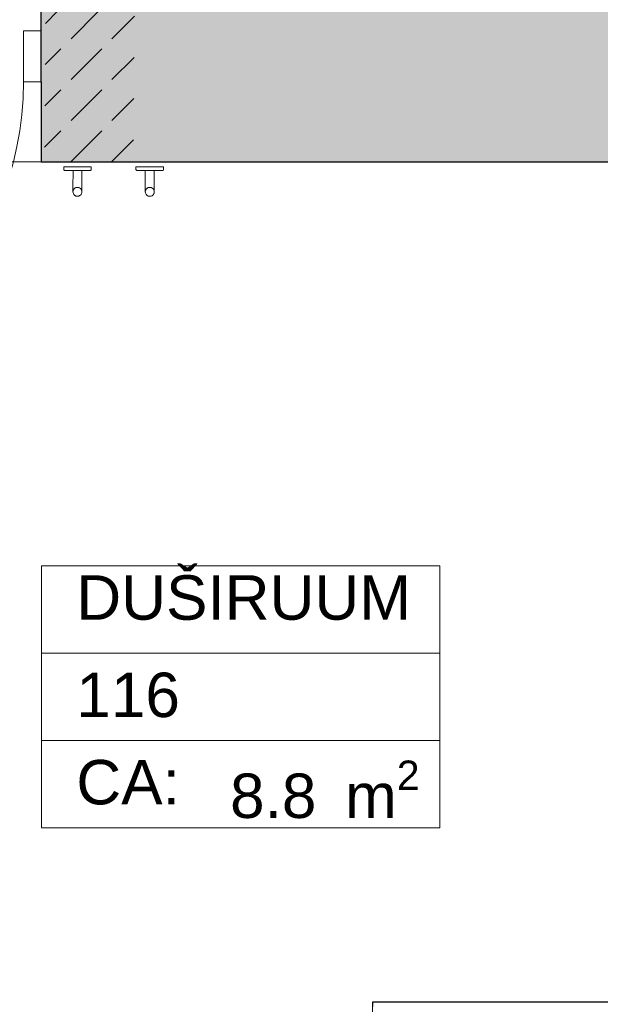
# Model space of a CAD drawing. Header units: millimetres. Extents: x -63554 to 200, y -19084 to 40052.
# Tile 73 of 120: x -47088 to -45783, y 1505 to 3720. Entities that reach past the tile are written whole.
import ezdxf
from ezdxf.enums import TextEntityAlignment as Align

# ---------------------------------------------------------------- set-up
doc = ezdxf.new("R2010")
doc.units = ezdxf.units.MM
doc.header["$MEASUREMENT"] = 0
for name, color, linetype in [('1311_Vaheseinad', 7, 'Continuous'), ('Archicad Doors', 7, 'Continuous'), ('New_014_Ruumi netopind', 7, 'Continuous'), ('New_1311_Vaheseinad', 7, 'Continuous'), ('New_Archicad Door Markers', 7, 'Continuous'), ('New_Archicad Doors', 7, 'Continuous'), ('New_SA- santehnika', 7, 'Continuous')]:
    doc.layers.add(name, color=color, linetype=linetype)
for name, color, linetype, lineweight in [('1311_Vaheseinad_Pen_No__101', 252, 'Continuous', 13), ('1311_Vaheseinad_Pen_No__41', 7, 'Continuous', 25), ('2D Drafting - General.AR_Pen_No__20', 1, 'Continuous', 0), ('Archicad Doors_Pen_No__101', 252, 'Continuous', 13), ('New_1311_Vaheseinad_Pen_No__101', 252, 'Continuous', 13), ('New_1311_Vaheseinad_Pen_No__41', 7, 'Continuous', 25), ('New_Archicad Door Markers_Pen_No__7', 7, 'Continuous', 35), ('New_Archicad Doors_Pen_No__101', 252, 'Continuous', 13), ('New_Archicad Zone Stamps_Pen_No__1', 7, 'Continuous', 13), ('New_Archicad Zone Stamps_Pen_No__7', 7, 'Continuous', 35), ('New_SA- santehnika_Pen_No__101', 252, 'Continuous', 13)]:
    doc.layers.add(name, color=color, linetype=linetype, lineweight=lineweight)
doc.layers.add('New_Archicad Door Markers_Pen_No__5', color=7, linetype='Continuous', lineweight=25, true_color=0x40a5ff)
doc.styles.add('GENERATED_STYLE_1', font='arial.ttf')
doc.styles.add('GENERATED_STYLE_2', font='arial.ttf')
pattern_1 = [(0, (0, 0), (0, 86.60254), [0, -50]), (0, (25, 43.3), (0, 86.60254), [0, -50])]

# ---------------------------------------------------------------- blocks, each defined once
blk = doc.blocks.new('LEILIRUUM_117_15_1', base_point=(-47351.5, 3992.3))
at = {"layer": 'New_Archicad Zone Stamps_Pen_No__1', "color": 7, "linetype": 'Continuous', "lineweight": 13}
for p, q in [((-45997.7, 4571), (-46886.4, 4571)), ((-46886.4, 4571), (-46886.4, 3981.7)), ((-46886.4, 4571), (-45997.7, 4571)), ((-46886.4, 4374.5), (-46886.4, 4571)), ((-45997.7, 3981.7), (-45997.7, 4571)), ((-45997.7, 4571), (-45997.7, 4374.5)), ((-45997.7, 4374.5), (-46886.4, 4374.5)), ((-46886.4, 4374.5), (-45997.7, 4374.5)), ((-46886.4, 4178.1), (-46886.4, 4374.5)), ((-45997.7, 4374.5), (-45997.7, 4178.1)), ((-45997.7, 4178.1), (-46886.4, 4178.1)), ((-46886.4, 4178.1), (-45997.7, 4178.1)), ((-46886.4, 3981.7), (-46886.4, 4178.1)), ((-45997.7, 4178.1), (-45997.7, 3981.7)), ((-46886.4, 3981.7), (-45997.7, 3981.7)), ((-45997.7, 3981.7), (-46886.4, 3981.7))]:
    blk.add_line(p, q, dxfattribs=at)
at = {"layer": 'New_Archicad Zone Stamps_Pen_No__7', "color": 7, "lineweight": 35, "insert": (-46469.6, 4132.9), "char_height": 100, "attachment_point": 1, "style": 'GENERATED_STYLE_2'}
blk.add_mtext('\\A1;{\\pql;\\pt0,350;\\fArial|b0|i0|c0|p0;\\W1.000000;4.9\\fArial|b0|i0|c0|p0;\\W1.000000;\\A1{\\H.66x;\\S^  ;}\\fArial|b0|i0|c0|p0;\\W1.000000; m\\fArial|b0|i0|c0|p0;\\W1.000000;\\A1{\\H.66x;\\S2^  ;}}', dxfattribs=at)
at = {"layer": 'New_Archicad Zone Stamps_Pen_No__7', "color": 7, "lineweight": 35, "style": 'GENERATED_STYLE_2'}
for tag, p in [('DUMMY_861', (-46076.2, 4551.3)), ('ROOM_NAME', (-46807.8, 4527.2)), ('DUMMY_862', (-46076.2, 4354.9)), ('ROOM_NUMBER', (-46807.8, 4330.8)), ('ceilingCode', (-46807.8, 4134.3))]:
    blk.add_attdef(tag, text='', height=100, dxfattribs=at).set_placement(p, align=Align.TOP_LEFT)
blk = doc.blocks.new('DUŠIRUUM_116_17_1', base_point=(-47296, 2616.7))
at = {"layer": 'New_Archicad Zone Stamps_Pen_No__1', "color": 7, "linetype": 'Continuous', "lineweight": 13}
for p, q in [((-46143.5, 2491.2), (-47039.7, 2491.2)), ((-47039.7, 2491.2), (-47039.7, 1901.9)), ((-47039.7, 2491.2), (-46143.5, 2491.2)), ((-47039.7, 2294.8), (-47039.7, 2491.2)), ((-46143.5, 1901.9), (-46143.5, 2491.2)), ((-46143.5, 2491.2), (-46143.5, 2294.8)), ((-46143.5, 2294.8), (-47039.7, 2294.8)), ((-47039.7, 2294.8), (-46143.5, 2294.8)), ((-47039.7, 2098.4), (-47039.7, 2294.8)), ((-46143.5, 2294.8), (-46143.5, 2098.4)), ((-46143.5, 2098.4), (-47039.7, 2098.4)), ((-47039.7, 2098.4), (-46143.5, 2098.4)), ((-47039.7, 1901.9), (-47039.7, 2098.4)), ((-46143.5, 2098.4), (-46143.5, 1901.9)), ((-47039.7, 1901.9), (-46143.5, 1901.9)), ((-46143.5, 1901.9), (-47039.7, 1901.9))]:
    blk.add_line(p, q, dxfattribs=at)
at = {"layer": 'New_Archicad Zone Stamps_Pen_No__7', "color": 7, "lineweight": 35, "insert": (-46615.4, 2053.2), "char_height": 100, "attachment_point": 1, "style": 'GENERATED_STYLE_2'}
blk.add_mtext('\\A1;{\\pql;\\pt0,350;\\fArial|b0|i0|c0|p0;\\W1.000000;8.8\\fArial|b0|i0|c0|p0;\\W1.000000;\\A1{\\H.66x;\\S^  ;}\\fArial|b0|i0|c0|p0;\\W1.000000; m\\fArial|b0|i0|c0|p0;\\W1.000000;\\A1{\\H.66x;\\S2^  ;}}', dxfattribs=at)
at = {"layer": 'New_Archicad Zone Stamps_Pen_No__7', "color": 7, "lineweight": 35, "style": 'GENERATED_STYLE_2'}
for tag, p in [('ROOM_NAME', (-46961.1, 2470)), ('DUMMY_861', (-46222.1, 2471.6)), ('DUMMY_862', (-46222.1, 2275.2)), ('ROOM_NUMBER', (-46961.1, 2251)), ('ceilingCode', (-46961.1, 2054.6))]:
    blk.add_attdef(tag, text='', height=100, dxfattribs=at).set_placement(p, align=Align.TOP_LEFT)
blk = doc.blocks.new('Wall_38_1', base_point=(-44560.6, 1509.8))
at = {"layer": 'New_1311_Vaheseinad_Pen_No__101', "linetype": 'Continuous', "lineweight": 13}
h = blk.add_hatch(dxfattribs=at)
h.set_pattern_fill('PLASTER_0001', color=252, style=0, pattern_type=2)
h.set_pattern_definition(pattern_1)
h.paths.add_polyline_path([(-46295, 1499.8), (-46285, 1499.8), (-46295, 1509.8)])
h = blk.add_hatch(dxfattribs=at)
h.set_pattern_fill('PLASTER_0001', color=252, style=0, pattern_type=2)
h.set_pattern_definition(pattern_1)
h.paths.add_polyline_path([(-46295, 1509.8), (-46285, 1499.8), (-46285, 1509.8)])
h = blk.add_hatch(dxfattribs=at)
h.set_pattern_fill('PLASTER_0001', color=252, style=0, pattern_type=2)
h.set_pattern_definition(pattern_1)
h.paths.add_polyline_path([(-46285, 1499.8), (-44560.6, 1499.8), (-44560.6, 1509.8), (-46285, 1509.8)])
at = {"layer": 'New_1311_Vaheseinad_Pen_No__41', "color": 7, "linetype": 'Continuous', "lineweight": 25, "flags": 128}
for points in [[(-46295, 1509.8), (-46295, 1499.8)], [(-44560.6, 1509.8), (-46295, 1509.8)]]:
    blk.add_lwpolyline(points, dxfattribs=at)
blk = doc.blocks.new('Simple Door Opening[44]_1')
at = {"layer": 'Archicad Doors_Pen_No__101', "color": 252, "linetype": 'Continuous', "lineweight": 13}
for p, q in [((-47300, 3579.8), (-47300, 3739.8)), ((-47040, 3579.8), (-47040, 3739.8)), ((-47300, 3579.8), (-47300, 3399.8)), ((-47040, 3579.8), (-47040, 3399.8))]:
    blk.add_line(p, q, dxfattribs=at)
blk = doc.blocks.new('D Marker 26_24')
at = {"layer": 'New_Archicad Door Markers_Pen_No__5', "color": 161, "linetype": 'Continuous', "lineweight": 25, "true_color": 0x40a5ff}
blk.add_line((0, 171.4), (0, -640), dxfattribs=at)
at = {"layer": 'New_Archicad Door Markers_Pen_No__7', "color": 7, "lineweight": 35, "insert": (228.6, 302.4), "char_height": 100, "attachment_point": 7, "rotation": 180, "style": 'GENERATED_STYLE_1'}
blk.add_mtext('\\A1;{\\pql;\\pt0;\\fArial|b0|i0|c0|p0;\\W1.000000;SU-09v\\fArial|b0|i0|c0|p0;\\W1.000000;\\fArial|b0|i0|c0|p0;\\W1.000000;\\fArial|b0|i0|c0|p0;\\W1.000000;}', dxfattribs=at)
blk = doc.blocks.new('Door 26[45]_1')
at = {"layer": 'New_Archicad Doors_Pen_No__101', "color": 252, "linetype": 'Continuous', "lineweight": 13}
for p, q in [((-47840, 3694.8), (-47840, 3739.8)), ((-47040, 3694.8), (-47040, 3739.8)), ((-47800, 3694.8), (-47840, 3694.8)), ((-47840, 3694.8), (-47840, 3579.8)), ((-47840, 3579.8), (-47840, 3694.8)), ((-47840, 3579.8), (-47840, 3694.8)), ((-47800, 3579.8), (-47800, 3694.8)), ((-47040, 3694.8), (-47080, 3694.8)), ((-47080, 3694.8), (-47080, 3579.8)), ((-47040, 3579.8), (-47040, 3694.8)), ((-47040, 3579.8), (-47040, 3694.8)), ((-47040, 3579.8), (-47040, 3694.8)), ((-47840, 3579.8), (-47800, 3579.8)), ((-47840, 3399.8), (-47840, 3579.8)), ((-47800, 3579.8), (-47800, 2859.8)), ((-47080, 3579.8), (-47040, 3579.8)), ((-47040, 3399.8), (-47040, 3579.8))]:
    blk.add_line(p, q, dxfattribs=at)
blk.add_arc((-47800, 3579.8), 720, 270, 0, dxfattribs=at)
at = {"layer": 'New_Archicad Door Markers', "color": 161, "lineweight": 25, "true_color": 0x40a5ff, "zscale": 1000, "rotation": 180}
blk.add_blockref('D Marker 26_24', (-47440, 3399.8), dxfattribs=at)
blk = doc.blocks.new('Wall_174_1', base_point=(-44560.6, 3399.8))
at = {"layer": '1311_Vaheseinad_Pen_No__101', "linetype": 'Continuous', "lineweight": 0, "true_color": 0x4c4c4c}
blk.add_hatch(color=251, dxfattribs=at).paths.add_polyline_path([(-44560.6, 3739.8), (-47040, 3739.8), (-47040, 3579.8), (-47040, 3399.8), (-44560.6, 3399.8)])
at = {"layer": '1311_Vaheseinad_Pen_No__41', "color": 7, "linetype": 'Continuous', "lineweight": 25}
for q in [(-47040, 3739.8), (-47040, 3399.8)]:
    blk.add_line((-47040, 3579.8), q, dxfattribs=at)
at = {"layer": '1311_Vaheseinad_Pen_No__41', "color": 7, "linetype": 'Continuous', "lineweight": 25, "flags": 128}
blk.add_lwpolyline([(-47040, 3399.8), (-44560.6, 3399.8)], dxfattribs=at)
at = {"layer": 'Archicad Doors', "color": 252, "linetype": 'Continuous', "lineweight": 13}
blk.add_blockref('Simple Door Opening[44]_1', (0, 0), dxfattribs=at)
at = {"layer": 'New_Archicad Doors', "color": 252, "linetype": 'Continuous', "lineweight": 13}
blk.add_blockref('Door 26[45]_1', (0, 0), dxfattribs=at)
blk = doc.blocks.new('Sanitary_Accessories_DELABIE_4043BK-Matte-black-stainless-steel-coat[208]_1', base_point=(-46795.9, 3350.3))
at = {"layer": 'New_SA- santehnika_Pen_No__101', "color": 252, "linetype": 'Continuous', "lineweight": 13}
for p, q in [((-46826.6, 3388.9), (-46826.9, 3388.9)), ((-46826.9, 3388.9), (-46826.9, 3382.9)), ((-46826.6, 3388.9), (-46826.9, 3388.9)), ((-46826.9, 3388.9), (-46826.9, 3382.9)), ((-46826.7, 3381.9), (-46826.9, 3382.9)), ((-46826.7, 3381.9), (-46826.9, 3382.9)), ((-46826.7, 3381.9), (-46826.1, 3381.1)), ((-46826.7, 3381.9), (-46826.1, 3381.1)), ((-46825.6, 3388.9), (-46826.6, 3388.9)), ((-46825.6, 3388.9), (-46826.6, 3388.9)), ((-46826.1, 3381.1), (-46825.3, 3380.6)), ((-46826.1, 3381.1), (-46825.3, 3380.6)), ((-46824.1, 3388.9), (-46825.6, 3388.9)), ((-46824.1, 3388.9), (-46825.6, 3388.9)), ((-46825.3, 3380.6), (-46824.4, 3380.4)), ((-46825.3, 3380.6), (-46824.4, 3380.4)), ((-46824.3, 3380.4), (-46824.4, 3380.4)), ((-46824.3, 3380.4), (-46824.4, 3380.4)), ((-46823.9, 3380.4), (-46824.3, 3380.4)), ((-46823.9, 3380.4), (-46824.3, 3380.4)), ((-46822, 3388.9), (-46824.1, 3388.9)), ((-46822, 3388.9), (-46824.1, 3388.9)), ((-46823.2, 3380.4), (-46823.9, 3380.4)), ((-46823.2, 3380.4), (-46823.9, 3380.4)), ((-46822.3, 3380.4), (-46823.2, 3380.4)), ((-46822.3, 3380.4), (-46823.2, 3380.4)), ((-46821.1, 3380.4), (-46822.3, 3380.4)), ((-46821.1, 3380.4), (-46822.3, 3380.4)), ((-46819.3, 3388.9), (-46822, 3388.9)), ((-46819.3, 3388.9), (-46822, 3388.9)), ((-46819.7, 3380.4), (-46821.1, 3380.4)), ((-46819.7, 3380.4), (-46821.1, 3380.4)), ((-46818.1, 3380.4), (-46819.7, 3380.4)), ((-46818.1, 3380.4), (-46819.7, 3380.4)), ((-46816.2, 3388.9), (-46819.3, 3388.9)), ((-46816.2, 3388.9), (-46819.3, 3388.9)), ((-46816.2, 3380.4), (-46818.1, 3380.4)), ((-46816.2, 3380.4), (-46818.1, 3380.4)), ((-46812.6, 3388.9), (-46816.2, 3388.9)), ((-46812.6, 3388.9), (-46816.2, 3388.9)), ((-46814.2, 3380.4), (-46816.2, 3380.4)), ((-46814.2, 3380.4), (-46816.2, 3380.4)), ((-46812, 3380.4), (-46814.2, 3380.4)), ((-46812, 3380.4), (-46814.2, 3380.4)), ((-46808.8, 3388.9), (-46812.6, 3388.9)), ((-46808.8, 3388.9), (-46812.6, 3388.9)), ((-46809.7, 3380.4), (-46812, 3380.4)), ((-46809.7, 3380.4), (-46812, 3380.4)), ((-46807.1, 3380.4), (-46809.7, 3380.4)), ((-46807.1, 3380.4), (-46809.7, 3380.4)), ((-46804.6, 3388.9), (-46808.8, 3388.9)), ((-46804.6, 3388.9), (-46808.8, 3388.9)), ((-46804.5, 3380.4), (-46807.1, 3380.4)), ((-46804.5, 3380.4), (-46807.1, 3380.4)), ((-46805.9, 3380.4), (-46805.9, 3371.5)), ((-46805.9, 3380.4), (-46805.9, 3371.5)), ((-46805.9, 3371.5), (-46805.9, 3362.7)), ((-46805.9, 3371.5), (-46805.9, 3362.7)), ((-46800.3, 3388.9), (-46804.6, 3388.9)), ((-46800.3, 3388.9), (-46804.6, 3388.9)), ((-46801.7, 3380.4), (-46804.5, 3380.4)), ((-46801.7, 3380.4), (-46804.5, 3380.4)), ((-46798.9, 3380.4), (-46801.7, 3380.4)), ((-46798.9, 3380.4), (-46801.7, 3380.4)), ((-46795.9, 3388.9), (-46800.3, 3388.9)), ((-46795.9, 3388.9), (-46800.3, 3388.9)), ((-46795.9, 3380.4), (-46798.9, 3380.4)), ((-46795.9, 3380.4), (-46798.9, 3380.4)), ((-46791.5, 3388.8), (-46795.9, 3388.9)), ((-46791.5, 3388.8), (-46795.9, 3388.9)), ((-46793.3, 3380.3), (-46795.9, 3380.4)), ((-46793.3, 3380.3), (-46795.9, 3380.4)), ((-46790.4, 3380.3), (-46793.3, 3380.3)), ((-46790.4, 3380.3), (-46793.3, 3380.3)), ((-46787.2, 3388.8), (-46791.5, 3388.8)), ((-46787.2, 3388.8), (-46791.5, 3388.8)), ((-46787.7, 3380.3), (-46790.4, 3380.3)), ((-46787.7, 3380.3), (-46790.4, 3380.3)), ((-46785.1, 3380.3), (-46787.7, 3380.3)), ((-46785.1, 3380.3), (-46787.7, 3380.3)), ((-46783, 3388.8), (-46787.2, 3388.8)), ((-46783, 3388.8), (-46787.2, 3388.8)), ((-46785.9, 3371.5), (-46786, 3380.3)), ((-46785.9, 3371.5), (-46786, 3380.3)), ((-46785.9, 3362.6), (-46785.9, 3371.5)), ((-46785.9, 3362.6), (-46785.9, 3371.5)), ((-46782.6, 3380.3), (-46785.1, 3380.3)), ((-46782.6, 3380.3), (-46785.1, 3380.3)), ((-46779.1, 3388.8), (-46783, 3388.8)), ((-46779.1, 3388.8), (-46783, 3388.8)), ((-46780.2, 3380.3), (-46782.6, 3380.3)), ((-46780.2, 3380.3), (-46782.6, 3380.3)), ((-46778, 3380.3), (-46780.2, 3380.3)), ((-46778, 3380.3), (-46780.2, 3380.3)), ((-46775.6, 3388.8), (-46779.1, 3388.8)), ((-46775.6, 3388.8), (-46779.1, 3388.8)), ((-46775.9, 3380.3), (-46778, 3380.3)), ((-46775.9, 3380.3), (-46778, 3380.3)), ((-46774.1, 3380.3), (-46775.9, 3380.3)), ((-46774.1, 3380.3), (-46775.9, 3380.3)), ((-46772.5, 3388.8), (-46775.6, 3388.8)), ((-46772.5, 3388.8), (-46775.6, 3388.8)), ((-46772.4, 3380.3), (-46774.1, 3380.3)), ((-46772.4, 3380.3), (-46774.1, 3380.3)), ((-46769.8, 3388.8), (-46772.5, 3388.8)), ((-46769.8, 3388.8), (-46772.5, 3388.8)), ((-46770.9, 3380.3), (-46772.4, 3380.3)), ((-46770.9, 3380.3), (-46772.4, 3380.3)), ((-46769.7, 3380.3), (-46770.9, 3380.3)), ((-46769.7, 3380.3), (-46770.9, 3380.3)), ((-46767.7, 3388.8), (-46769.8, 3388.8)), ((-46767.7, 3388.8), (-46769.8, 3388.8)), ((-46768.7, 3380.3), (-46769.7, 3380.3)), ((-46768.7, 3380.3), (-46769.7, 3380.3)), ((-46768, 3380.3), (-46768.7, 3380.3)), ((-46768, 3380.3), (-46768.7, 3380.3)), ((-46767.6, 3380.3), (-46768, 3380.3)), ((-46767.6, 3380.3), (-46768, 3380.3)), ((-46766.1, 3388.8), (-46767.7, 3388.8)), ((-46766.1, 3388.8), (-46767.7, 3388.8)), ((-46767.4, 3380.3), (-46767.6, 3380.3)), ((-46767.4, 3380.3), (-46767.6, 3380.3)), ((-46766.4, 3380.5), (-46767.4, 3380.3)), ((-46766.4, 3380.5), (-46767.4, 3380.3)), ((-46765.6, 3381), (-46766.4, 3380.5)), ((-46765.6, 3381), (-46766.4, 3380.5)), ((-46765.2, 3388.8), (-46766.1, 3388.8)), ((-46765.2, 3388.8), (-46766.1, 3388.8)), ((-46765.1, 3381.8), (-46765.6, 3381)), ((-46765.1, 3381.8), (-46765.6, 3381)), ((-46764.9, 3388.8), (-46765.2, 3388.8)), ((-46764.9, 3388.8), (-46765.2, 3388.8)), ((-46764.9, 3382.8), (-46765.1, 3381.8)), ((-46764.9, 3382.8), (-46765.1, 3381.8)), ((-46764.9, 3382.8), (-46764.9, 3388.8)), ((-46764.9, 3382.8), (-46764.9, 3388.8)), ((-46805.9, 3359.5), (-46805.9, 3362.7)), ((-46805.9, 3359.5), (-46805.9, 3362.7)), ((-46805.9, 3356.5), (-46805.9, 3359.5)), ((-46805.9, 3356.5), (-46805.9, 3359.5)), ((-46805.9, 3353.6), (-46805.9, 3356.5)), ((-46805.9, 3353.6), (-46805.9, 3356.5)), ((-46805.9, 3350.8), (-46805.9, 3353.6)), ((-46805.9, 3350.8), (-46805.9, 3353.6)), ((-46805.9, 3348.2), (-46805.9, 3350.8)), ((-46805.9, 3348.2), (-46805.9, 3350.8)), ((-46805.9, 3345.7), (-46805.9, 3348.2)), ((-46805.9, 3345.7), (-46805.9, 3348.2)), ((-46805.9, 3343.4), (-46805.9, 3345.7)), ((-46805.9, 3343.4), (-46805.9, 3345.7)), ((-46785.9, 3362.6), (-46785.9, 3359.5)), ((-46785.9, 3362.6), (-46785.9, 3359.5)), ((-46785.9, 3359.5), (-46785.9, 3356.5)), ((-46785.9, 3359.5), (-46785.9, 3356.5)), ((-46785.9, 3356.5), (-46785.9, 3353.6)), ((-46785.9, 3356.5), (-46785.9, 3353.6)), ((-46785.9, 3353.6), (-46785.9, 3350.8)), ((-46785.9, 3353.6), (-46785.9, 3350.8)), ((-46785.9, 3350.8), (-46785.9, 3348.1)), ((-46785.9, 3350.8), (-46785.9, 3348.1)), ((-46785.9, 3348.1), (-46785.9, 3345.7)), ((-46785.9, 3348.1), (-46785.9, 3345.7)), ((-46785.9, 3345.7), (-46785.9, 3343.4)), ((-46785.9, 3345.7), (-46785.9, 3343.4)), ((-46805.9, 3341.2), (-46805.9, 3343.4)), ((-46805.9, 3341.2), (-46805.9, 3343.4)), ((-46805.9, 3339.3), (-46805.9, 3341.2)), ((-46805.9, 3339.3), (-46805.9, 3341.2)), ((-46805.9, 3337.6), (-46805.9, 3339.3)), ((-46805.9, 3337.6), (-46805.9, 3339.3)), ((-46805.9, 3336.1), (-46805.9, 3337.6)), ((-46805.9, 3336.1), (-46805.9, 3337.6)), ((-46805.9, 3334.9), (-46805.9, 3336.1)), ((-46805.9, 3334.9), (-46805.9, 3336.1)), ((-46805.9, 3333.9), (-46805.9, 3334.9)), ((-46805.9, 3333.9), (-46805.9, 3334.9)), ((-46805.9, 3332.7), (-46805.7, 3334.7)), ((-46805.9, 3332.7), (-46805.7, 3334.7)), ((-46805.8, 3334), (-46805.9, 3332.7)), ((-46805.8, 3334), (-46805.9, 3332.7)), ((-46805.9, 3333.2), (-46805.9, 3333.9)), ((-46805.9, 3333.2), (-46805.9, 3333.9)), ((-46805.9, 3332.8), (-46805.9, 3333.2)), ((-46805.9, 3332.8), (-46805.9, 3333.2)), ((-46805.9, 3332.7), (-46805.9, 3332.8)), ((-46805.9, 3332.7), (-46805.9, 3332.8)), ((-46805.7, 3330.6), (-46805.9, 3332.7)), ((-46805.9, 3332.7), (-46805.8, 3331.3)), ((-46805.7, 3330.6), (-46805.9, 3332.7)), ((-46805.9, 3332.7), (-46805.8, 3331.3)), ((-46805.7, 3334.8), (-46805.8, 3334)), ((-46805.7, 3334.8), (-46805.8, 3334)), ((-46805.8, 3334), (-46805.7, 3334.7)), ((-46805.8, 3334), (-46805.7, 3334.7)), ((-46805.8, 3331.3), (-46805.7, 3330.6)), ((-46805.8, 3331.3), (-46805.7, 3330.6)), ((-46805.7, 3334.7), (-46805.1, 3336.7)), ((-46805.7, 3334.7), (-46805.1, 3336.7)), ((-46805.1, 3328.6), (-46805.7, 3330.6)), ((-46805.1, 3328.6), (-46805.7, 3330.6)), ((-46805.1, 3336.7), (-46804, 3338.5)), ((-46805.1, 3336.7), (-46804, 3338.5)), ((-46805.1, 3336.6), (-46805.1, 3336.7)), ((-46805.1, 3336.6), (-46805.1, 3336.7)), ((-46805.1, 3328.7), (-46805.1, 3328.6)), ((-46805.1, 3328.7), (-46805.1, 3328.6)), ((-46804, 3326.8), (-46805.1, 3328.6)), ((-46804, 3326.8), (-46805.1, 3328.6)), ((-46802.6, 3340.1), (-46804, 3338.5)), ((-46802.6, 3340.1), (-46804, 3338.5)), ((-46804, 3338.5), (-46803.7, 3339)), ((-46804, 3338.5), (-46803.7, 3339)), ((-46803.7, 3326.3), (-46804, 3326.8)), ((-46804, 3326.8), (-46802.6, 3325.2)), ((-46803.7, 3326.3), (-46804, 3326.8)), ((-46804, 3326.8), (-46802.6, 3325.2)), ((-46803.7, 3339), (-46802.6, 3340.1)), ((-46803.7, 3339), (-46802.6, 3340.1)), ((-46802.6, 3325.2), (-46803.7, 3326.3)), ((-46802.6, 3325.2), (-46803.7, 3326.3)), ((-46802.6, 3340.1), (-46800.9, 3341.3)), ((-46802.6, 3340.1), (-46800.9, 3341.3)), ((-46802.6, 3340.1), (-46801.7, 3340.8)), ((-46802.6, 3340.1), (-46801.7, 3340.8)), ((-46801.7, 3324.5), (-46802.6, 3325.2)), ((-46800.9, 3324), (-46802.6, 3325.2)), ((-46801.7, 3324.5), (-46802.6, 3325.2)), ((-46800.9, 3324), (-46802.6, 3325.2)), ((-46801.7, 3340.8), (-46800.9, 3341.3)), ((-46801.7, 3340.8), (-46800.9, 3341.3)), ((-46800.9, 3324), (-46801.7, 3324.5)), ((-46800.9, 3324), (-46801.7, 3324.5)), ((-46800.9, 3341.3), (-46799, 3342.2)), ((-46800.9, 3341.3), (-46799, 3342.2)), ((-46799.3, 3342.1), (-46800.9, 3341.3)), ((-46799.3, 3342.1), (-46800.9, 3341.3)), ((-46799, 3323.1), (-46800.9, 3324)), ((-46800.9, 3324), (-46799.3, 3323.2)), ((-46799, 3323.1), (-46800.9, 3324)), ((-46800.9, 3324), (-46799.3, 3323.2)), ((-46799, 3342.2), (-46799.3, 3342.1)), ((-46799, 3342.2), (-46799.3, 3342.1)), ((-46799.3, 3323.2), (-46799, 3323.1)), ((-46799.3, 3323.2), (-46799, 3323.1)), ((-46799, 3342.2), (-46797, 3342.6)), ((-46799, 3342.2), (-46797, 3342.6)), ((-46797, 3322.7), (-46799, 3323.1)), ((-46797, 3322.7), (-46799, 3323.1)), ((-46796.6, 3342.6), (-46797, 3342.6)), ((-46797, 3342.6), (-46794.9, 3342.6)), ((-46796.6, 3342.6), (-46797, 3342.6)), ((-46797, 3342.6), (-46794.9, 3342.6)), ((-46796.6, 3322.7), (-46797, 3322.7)), ((-46794.9, 3322.7), (-46797, 3322.7)), ((-46796.6, 3322.7), (-46797, 3322.7)), ((-46794.9, 3322.7), (-46797, 3322.7)), ((-46794.9, 3342.6), (-46796.6, 3342.6)), ((-46794.9, 3342.6), (-46796.6, 3342.6)), ((-46796.6, 3322.7), (-46794.9, 3322.7)), ((-46796.6, 3322.7), (-46794.9, 3322.7)), ((-46794.9, 3342.6), (-46793.9, 3342.4)), ((-46794.9, 3342.6), (-46792.8, 3342.2)), ((-46794.9, 3342.6), (-46793.9, 3342.4)), ((-46794.9, 3342.6), (-46792.8, 3342.2)), ((-46792.8, 3323.1), (-46794.9, 3322.7)), ((-46792.8, 3323.1), (-46794.9, 3322.7)), ((-46793.9, 3322.9), (-46794.9, 3322.7)), ((-46793.9, 3322.9), (-46794.9, 3322.7)), ((-46793.9, 3342.4), (-46792.8, 3342.2)), ((-46793.9, 3342.4), (-46792.8, 3342.2)), ((-46792.8, 3323.1), (-46793.9, 3322.9)), ((-46792.8, 3323.1), (-46793.9, 3322.9)), ((-46792.8, 3342.2), (-46790.9, 3341.3)), ((-46791.3, 3341.5), (-46792.8, 3342.2)), ((-46792.8, 3342.2), (-46790.9, 3341.3)), ((-46791.3, 3341.5), (-46792.8, 3342.2)), ((-46790.9, 3324), (-46792.8, 3323.1)), ((-46790.9, 3324), (-46792.8, 3323.1)), ((-46792.8, 3323.1), (-46791.3, 3323.8)), ((-46792.8, 3323.1), (-46791.3, 3323.8)), ((-46791.3, 3341.5), (-46790.9, 3341.3)), ((-46791.3, 3341.5), (-46790.9, 3341.3)), ((-46791.3, 3323.8), (-46790.9, 3324)), ((-46791.3, 3323.8), (-46790.9, 3324)), ((-46790.9, 3341.3), (-46789.2, 3340.1)), ((-46790.9, 3341.3), (-46789.2, 3340.1)), ((-46789.2, 3325.2), (-46790.9, 3324)), ((-46789.2, 3325.2), (-46790.9, 3324)), ((-46789.1, 3340), (-46789.2, 3340.1)), ((-46789.2, 3340.1), (-46787.8, 3338.5)), ((-46789.1, 3340), (-46789.2, 3340.1)), ((-46789.2, 3340.1), (-46787.8, 3338.5)), ((-46787.8, 3326.8), (-46789.2, 3325.2)), ((-46787.8, 3326.8), (-46789.2, 3325.2)), ((-46789.1, 3325.3), (-46789.2, 3325.2)), ((-46789.1, 3325.3), (-46789.2, 3325.2)), ((-46787.8, 3338.5), (-46789.1, 3340)), ((-46787.8, 3338.5), (-46789.1, 3340)), ((-46789.1, 3325.3), (-46787.8, 3326.8)), ((-46789.1, 3325.3), (-46787.8, 3326.8)), ((-46787.8, 3338.5), (-46787.4, 3337.8)), ((-46787.8, 3338.5), (-46786.8, 3336.7)), ((-46787.8, 3338.5), (-46787.4, 3337.8)), ((-46787.8, 3338.5), (-46786.8, 3336.7)), ((-46786.8, 3328.6), (-46787.8, 3326.8)), ((-46786.8, 3328.6), (-46787.8, 3326.8)), ((-46787.4, 3327.4), (-46787.8, 3326.8)), ((-46787.4, 3327.4), (-46787.8, 3326.8)), ((-46787.4, 3337.8), (-46786.8, 3336.7)), ((-46787.4, 3337.8), (-46786.8, 3336.7)), ((-46786.8, 3328.6), (-46787.4, 3327.4)), ((-46786.8, 3328.6), (-46787.4, 3327.4)), ((-46786.8, 3336.7), (-46786.3, 3335.3)), ((-46786.1, 3334.7), (-46786.8, 3336.7)), ((-46786.8, 3336.7), (-46786.3, 3335.3)), ((-46786.1, 3334.7), (-46786.8, 3336.7)), ((-46786.8, 3328.6), (-46786.1, 3330.6)), ((-46786.8, 3328.6), (-46786.1, 3330.6)), ((-46786.3, 3329.9), (-46786.8, 3328.6)), ((-46786.3, 3329.9), (-46786.8, 3328.6)), ((-46786.7, 3336.5), (-46786.3, 3335.3)), ((-46786.7, 3336.5), (-46786.3, 3335.3)), ((-46786.3, 3335.3), (-46786.1, 3334.7)), ((-46786.3, 3335.3), (-46786.1, 3334.7)), ((-46786.3, 3335.3), (-46786.1, 3334.7)), ((-46786.3, 3335.3), (-46786.1, 3334.7)), ((-46786.1, 3330.6), (-46786.3, 3329.9)), ((-46786.1, 3330.6), (-46786.3, 3329.9)), ((-46786.1, 3334.7), (-46785.9, 3332.6)), ((-46786.1, 3334.7), (-46785.9, 3332.6)), ((-46785.9, 3332.6), (-46786.1, 3330.6)), ((-46785.9, 3332.6), (-46786.1, 3330.6)), ((-46785.9, 3343.4), (-46785.9, 3341.2)), ((-46785.9, 3343.4), (-46785.9, 3341.2)), ((-46785.9, 3341.2), (-46785.9, 3339.3)), ((-46785.9, 3341.2), (-46785.9, 3339.3)), ((-46785.9, 3339.3), (-46785.9, 3337.6)), ((-46785.9, 3339.3), (-46785.9, 3337.6)), ((-46785.9, 3337.6), (-46785.9, 3336.1)), ((-46785.9, 3337.6), (-46785.9, 3336.1)), ((-46785.9, 3336.1), (-46785.9, 3334.9)), ((-46785.9, 3336.1), (-46785.9, 3334.9)), ((-46785.9, 3334.9), (-46785.9, 3333.9)), ((-46785.9, 3334.9), (-46785.9, 3333.9)), ((-46785.9, 3333.9), (-46785.9, 3333.2)), ((-46785.9, 3333.9), (-46785.9, 3333.2)), ((-46785.9, 3333.2), (-46785.9, 3332.8)), ((-46785.9, 3333.2), (-46785.9, 3332.8)), ((-46785.9, 3332.8), (-46785.9, 3332.6)), ((-46785.9, 3332.8), (-46785.9, 3332.6))]:
    blk.add_line(p, q, dxfattribs=at)
blk = doc.blocks.new('Sanitary_Accessories_DELABIE_4043BK-Matte-black-stainless-steel-coat[209]_1', base_point=(-46958.6, 3350.4))
at = {"layer": 'New_SA- santehnika_Pen_No__101', "color": 252, "linetype": 'Continuous', "lineweight": 13}
for p, q in [((-46989.2, 3389), (-46989.5, 3389)), ((-46989.5, 3389), (-46989.5, 3383)), ((-46989.2, 3389), (-46989.5, 3389)), ((-46989.5, 3389), (-46989.5, 3383)), ((-46989.3, 3382), (-46989.5, 3383)), ((-46989.3, 3382), (-46989.5, 3383)), ((-46989.3, 3382), (-46988.8, 3381.2)), ((-46989.3, 3382), (-46988.8, 3381.2)), ((-46988.3, 3389), (-46989.2, 3389)), ((-46988.3, 3389), (-46989.2, 3389)), ((-46988.8, 3381.2), (-46988, 3380.7)), ((-46988.8, 3381.2), (-46988, 3380.7)), ((-46986.7, 3389), (-46988.3, 3389)), ((-46986.7, 3389), (-46988.3, 3389)), ((-46988, 3380.7), (-46987, 3380.5)), ((-46988, 3380.7), (-46987, 3380.5)), ((-46986.9, 3380.5), (-46987, 3380.5)), ((-46986.9, 3380.5), (-46987, 3380.5)), ((-46986.5, 3380.5), (-46986.9, 3380.5)), ((-46986.5, 3380.5), (-46986.9, 3380.5)), ((-46984.6, 3389), (-46986.7, 3389)), ((-46984.6, 3389), (-46986.7, 3389)), ((-46985.8, 3380.5), (-46986.5, 3380.5)), ((-46985.8, 3380.5), (-46986.5, 3380.5)), ((-46984.9, 3380.5), (-46985.8, 3380.5)), ((-46984.9, 3380.5), (-46985.8, 3380.5)), ((-46983.8, 3380.5), (-46984.9, 3380.5)), ((-46983.8, 3380.5), (-46984.9, 3380.5)), ((-46982, 3389), (-46984.6, 3389)), ((-46982, 3389), (-46984.6, 3389)), ((-46982.4, 3380.5), (-46983.8, 3380.5)), ((-46982.4, 3380.5), (-46983.8, 3380.5)), ((-46980.7, 3380.5), (-46982.4, 3380.5)), ((-46980.7, 3380.5), (-46982.4, 3380.5)), ((-46978.8, 3389), (-46982, 3389)), ((-46978.8, 3389), (-46982, 3389)), ((-46978.9, 3380.5), (-46980.7, 3380.5)), ((-46978.9, 3380.5), (-46980.7, 3380.5)), ((-46976.9, 3380.5), (-46978.9, 3380.5)), ((-46976.9, 3380.5), (-46978.9, 3380.5)), ((-46975.3, 3389), (-46978.8, 3389)), ((-46975.3, 3389), (-46978.8, 3389)), ((-46974.7, 3380.5), (-46976.9, 3380.5)), ((-46974.7, 3380.5), (-46976.9, 3380.5)), ((-46971.4, 3389), (-46975.3, 3389)), ((-46971.4, 3389), (-46975.3, 3389)), ((-46972.3, 3380.5), (-46974.7, 3380.5)), ((-46972.3, 3380.5), (-46974.7, 3380.5)), ((-46969.8, 3380.5), (-46972.3, 3380.5)), ((-46969.8, 3380.5), (-46972.3, 3380.5)), ((-46967.3, 3389), (-46971.4, 3389)), ((-46967.3, 3389), (-46971.4, 3389)), ((-46967.1, 3380.5), (-46969.8, 3380.5)), ((-46967.1, 3380.5), (-46969.8, 3380.5)), ((-46968.5, 3380.5), (-46968.5, 3371.6)), ((-46968.5, 3380.5), (-46968.5, 3371.6)), ((-46968.5, 3371.6), (-46968.5, 3362.8)), ((-46968.5, 3371.6), (-46968.5, 3362.8)), ((-46962.9, 3389), (-46967.3, 3389)), ((-46962.9, 3389), (-46967.3, 3389)), ((-46964.4, 3380.5), (-46967.1, 3380.5)), ((-46964.4, 3380.5), (-46967.1, 3380.5)), ((-46961.6, 3380.5), (-46964.4, 3380.5)), ((-46961.6, 3380.5), (-46964.4, 3380.5)), ((-46958.5, 3389), (-46962.9, 3389)), ((-46958.5, 3389), (-46962.9, 3389)), ((-46958.5, 3380.5), (-46961.6, 3380.5)), ((-46958.5, 3380.5), (-46961.6, 3380.5)), ((-46954.1, 3389), (-46958.5, 3389)), ((-46954.1, 3389), (-46958.5, 3389)), ((-46955.9, 3380.5), (-46958.5, 3380.5)), ((-46955.9, 3380.5), (-46958.5, 3380.5)), ((-46953, 3380.5), (-46955.9, 3380.5)), ((-46953, 3380.5), (-46955.9, 3380.5)), ((-46949.8, 3389), (-46954.1, 3389)), ((-46949.8, 3389), (-46954.1, 3389)), ((-46950.4, 3380.5), (-46953, 3380.5)), ((-46950.4, 3380.5), (-46953, 3380.5)), ((-46947.8, 3380.5), (-46950.4, 3380.5)), ((-46947.8, 3380.5), (-46950.4, 3380.5)), ((-46945.7, 3388.9), (-46949.8, 3389)), ((-46945.7, 3388.9), (-46949.8, 3389)), ((-46948.5, 3371.6), (-46948.6, 3380.5)), ((-46948.5, 3371.6), (-46948.6, 3380.5)), ((-46948.5, 3362.8), (-46948.5, 3371.6)), ((-46948.5, 3362.8), (-46948.5, 3371.6)), ((-46945.3, 3380.4), (-46947.8, 3380.5)), ((-46945.3, 3380.4), (-46947.8, 3380.5)), ((-46941.8, 3388.9), (-46945.7, 3388.9)), ((-46941.8, 3388.9), (-46945.7, 3388.9)), ((-46942.9, 3380.4), (-46945.3, 3380.4)), ((-46942.9, 3380.4), (-46945.3, 3380.4)), ((-46940.6, 3380.4), (-46942.9, 3380.4)), ((-46940.6, 3380.4), (-46942.9, 3380.4)), ((-46938.2, 3388.9), (-46941.8, 3388.9)), ((-46938.2, 3388.9), (-46941.8, 3388.9)), ((-46938.6, 3380.4), (-46940.6, 3380.4)), ((-46938.6, 3380.4), (-46940.6, 3380.4)), ((-46936.7, 3380.4), (-46938.6, 3380.4)), ((-46936.7, 3380.4), (-46938.6, 3380.4)), ((-46935.1, 3388.9), (-46938.2, 3388.9)), ((-46935.1, 3388.9), (-46938.2, 3388.9)), ((-46935, 3380.4), (-46936.7, 3380.4)), ((-46935, 3380.4), (-46936.7, 3380.4)), ((-46932.5, 3388.9), (-46935.1, 3388.9)), ((-46932.5, 3388.9), (-46935.1, 3388.9)), ((-46933.6, 3380.4), (-46935, 3380.4)), ((-46933.6, 3380.4), (-46935, 3380.4)), ((-46932.3, 3380.4), (-46933.6, 3380.4)), ((-46932.3, 3380.4), (-46933.6, 3380.4)), ((-46930.3, 3388.9), (-46932.5, 3388.9)), ((-46930.3, 3388.9), (-46932.5, 3388.9)), ((-46931.4, 3380.4), (-46932.3, 3380.4)), ((-46931.4, 3380.4), (-46932.3, 3380.4)), ((-46930.6, 3380.4), (-46931.4, 3380.4)), ((-46930.6, 3380.4), (-46931.4, 3380.4)), ((-46930.2, 3380.4), (-46930.6, 3380.4)), ((-46930.2, 3380.4), (-46930.6, 3380.4)), ((-46928.8, 3388.9), (-46930.3, 3388.9)), ((-46928.8, 3388.9), (-46930.3, 3388.9)), ((-46930, 3380.4), (-46930.2, 3380.4)), ((-46930, 3380.4), (-46930.2, 3380.4)), ((-46929.1, 3380.6), (-46930, 3380.4)), ((-46929.1, 3380.6), (-46930, 3380.4)), ((-46928.3, 3381.2), (-46929.1, 3380.6)), ((-46928.3, 3381.2), (-46929.1, 3380.6)), ((-46927.8, 3388.9), (-46928.8, 3388.9)), ((-46927.8, 3388.9), (-46928.8, 3388.9)), ((-46927.7, 3382), (-46928.3, 3381.2)), ((-46927.7, 3382), (-46928.3, 3381.2)), ((-46927.5, 3388.9), (-46927.8, 3388.9)), ((-46927.5, 3388.9), (-46927.8, 3388.9)), ((-46927.6, 3382.9), (-46927.7, 3382)), ((-46927.6, 3382.9), (-46927.7, 3382)), ((-46927.6, 3382.9), (-46927.5, 3388.9)), ((-46927.6, 3382.9), (-46927.5, 3388.9)), ((-46968.6, 3359.6), (-46968.5, 3362.8)), ((-46968.6, 3359.6), (-46968.5, 3362.8)), ((-46968.6, 3356.6), (-46968.6, 3359.6)), ((-46968.6, 3356.6), (-46968.6, 3359.6)), ((-46968.6, 3353.7), (-46968.6, 3356.6)), ((-46968.6, 3353.7), (-46968.6, 3356.6)), ((-46968.6, 3350.9), (-46968.6, 3353.7)), ((-46968.6, 3350.9), (-46968.6, 3353.7)), ((-46968.6, 3348.3), (-46968.6, 3350.9)), ((-46968.6, 3348.3), (-46968.6, 3350.9)), ((-46968.6, 3345.8), (-46968.6, 3348.3)), ((-46968.6, 3345.8), (-46968.6, 3348.3)), ((-46968.6, 3343.5), (-46968.6, 3345.8)), ((-46968.6, 3343.5), (-46968.6, 3345.8)), ((-46948.5, 3362.8), (-46948.6, 3359.6)), ((-46948.5, 3362.8), (-46948.6, 3359.6)), ((-46948.6, 3359.6), (-46948.6, 3356.6)), ((-46948.6, 3359.6), (-46948.6, 3356.6)), ((-46948.6, 3356.6), (-46948.6, 3353.7)), ((-46948.6, 3356.6), (-46948.6, 3353.7)), ((-46948.6, 3353.7), (-46948.6, 3350.9)), ((-46948.6, 3353.7), (-46948.6, 3350.9)), ((-46948.6, 3350.9), (-46948.6, 3348.3)), ((-46948.6, 3350.9), (-46948.6, 3348.3)), ((-46948.6, 3348.3), (-46948.6, 3345.8)), ((-46948.6, 3348.3), (-46948.6, 3345.8)), ((-46948.6, 3345.8), (-46948.6, 3343.5)), ((-46948.6, 3345.8), (-46948.6, 3343.5)), ((-46968.6, 3341.3), (-46968.6, 3343.5)), ((-46968.6, 3341.3), (-46968.6, 3343.5)), ((-46968.6, 3339.4), (-46968.6, 3341.3)), ((-46968.6, 3339.4), (-46968.6, 3341.3)), ((-46968.6, 3337.7), (-46968.6, 3339.4)), ((-46968.6, 3337.7), (-46968.6, 3339.4)), ((-46968.6, 3336.2), (-46968.6, 3337.7)), ((-46968.6, 3336.2), (-46968.6, 3337.7)), ((-46968.6, 3335), (-46968.6, 3336.2)), ((-46968.6, 3335), (-46968.6, 3336.2)), ((-46968.6, 3334), (-46968.6, 3335)), ((-46968.6, 3334), (-46968.6, 3335)), ((-46968.6, 3332.8), (-46968.3, 3334.8)), ((-46968.6, 3332.8), (-46968.3, 3334.8)), ((-46968.5, 3334.1), (-46968.6, 3332.8)), ((-46968.5, 3334.1), (-46968.6, 3332.8)), ((-46968.6, 3333.3), (-46968.6, 3334)), ((-46968.6, 3333.3), (-46968.6, 3334)), ((-46968.6, 3332.9), (-46968.6, 3333.3)), ((-46968.6, 3332.9), (-46968.6, 3333.3)), ((-46968.6, 3332.8), (-46968.6, 3332.9)), ((-46968.6, 3332.8), (-46968.6, 3332.9)), ((-46968.4, 3330.7), (-46968.6, 3332.8)), ((-46968.6, 3332.8), (-46968.5, 3331.4)), ((-46968.4, 3330.7), (-46968.6, 3332.8)), ((-46968.6, 3332.8), (-46968.5, 3331.4)), ((-46968.4, 3334.9), (-46968.5, 3334.1)), ((-46968.4, 3334.9), (-46968.5, 3334.1)), ((-46968.5, 3334.1), (-46968.3, 3334.8)), ((-46968.5, 3334.1), (-46968.3, 3334.8)), ((-46968.5, 3331.4), (-46968.4, 3330.7)), ((-46968.5, 3331.4), (-46968.4, 3330.7)), ((-46967.7, 3328.7), (-46968.4, 3330.7)), ((-46967.7, 3328.7), (-46968.4, 3330.7)), ((-46968.3, 3334.8), (-46967.7, 3336.8)), ((-46968.3, 3334.8), (-46967.7, 3336.8)), ((-46967.7, 3336.8), (-46966.7, 3338.6)), ((-46967.7, 3336.8), (-46966.7, 3338.6)), ((-46967.7, 3336.7), (-46967.7, 3336.8)), ((-46967.7, 3336.7), (-46967.7, 3336.8)), ((-46967.7, 3328.8), (-46967.7, 3328.7)), ((-46967.7, 3328.8), (-46967.7, 3328.7)), ((-46966.7, 3326.9), (-46967.7, 3328.7)), ((-46966.7, 3326.9), (-46967.7, 3328.7)), ((-46965.3, 3340.2), (-46966.7, 3338.6)), ((-46965.3, 3340.2), (-46966.7, 3338.6)), ((-46966.7, 3338.6), (-46966.3, 3339.1)), ((-46966.7, 3338.6), (-46966.3, 3339.1)), ((-46966.3, 3326.5), (-46966.7, 3326.9)), ((-46966.7, 3326.9), (-46965.3, 3325.3)), ((-46966.3, 3326.5), (-46966.7, 3326.9)), ((-46966.7, 3326.9), (-46965.3, 3325.3)), ((-46966.3, 3339.1), (-46965.3, 3340.2)), ((-46966.3, 3339.1), (-46965.3, 3340.2)), ((-46965.3, 3325.3), (-46966.3, 3326.5)), ((-46965.3, 3325.3), (-46966.3, 3326.5)), ((-46965.3, 3340.2), (-46963.6, 3341.4)), ((-46965.3, 3340.2), (-46963.6, 3341.4)), ((-46965.3, 3340.2), (-46964.3, 3340.9)), ((-46965.3, 3340.2), (-46964.3, 3340.9)), ((-46964.3, 3324.6), (-46965.3, 3325.3)), ((-46963.6, 3324.1), (-46965.3, 3325.3)), ((-46964.3, 3324.6), (-46965.3, 3325.3)), ((-46963.6, 3324.1), (-46965.3, 3325.3)), ((-46964.3, 3340.9), (-46963.6, 3341.4)), ((-46964.3, 3340.9), (-46963.6, 3341.4)), ((-46963.6, 3324.1), (-46964.3, 3324.6)), ((-46963.6, 3324.1), (-46964.3, 3324.6)), ((-46963.6, 3341.4), (-46961.7, 3342.3)), ((-46963.6, 3341.4), (-46961.7, 3342.3)), ((-46961.9, 3342.2), (-46963.6, 3341.4)), ((-46961.9, 3342.2), (-46963.6, 3341.4)), ((-46961.7, 3323.2), (-46963.6, 3324.1)), ((-46963.6, 3324.1), (-46961.9, 3323.3)), ((-46961.7, 3323.2), (-46963.6, 3324.1)), ((-46963.6, 3324.1), (-46961.9, 3323.3)), ((-46961.7, 3342.3), (-46961.9, 3342.2)), ((-46961.7, 3342.3), (-46961.9, 3342.2)), ((-46961.9, 3323.3), (-46961.7, 3323.2)), ((-46961.9, 3323.3), (-46961.7, 3323.2)), ((-46961.7, 3342.3), (-46959.6, 3342.7)), ((-46961.7, 3342.3), (-46959.6, 3342.7)), ((-46959.6, 3322.8), (-46961.7, 3323.2)), ((-46959.6, 3322.8), (-46961.7, 3323.2)), ((-46959.2, 3342.7), (-46959.6, 3342.7)), ((-46959.6, 3342.7), (-46957.5, 3342.7)), ((-46959.2, 3342.7), (-46959.6, 3342.7)), ((-46959.6, 3342.7), (-46957.5, 3342.7)), ((-46959.3, 3322.8), (-46959.6, 3322.8)), ((-46957.5, 3322.8), (-46959.6, 3322.8)), ((-46959.3, 3322.8), (-46959.6, 3322.8)), ((-46957.5, 3322.8), (-46959.6, 3322.8)), ((-46959.3, 3322.8), (-46957.5, 3322.8)), ((-46959.3, 3322.8), (-46957.5, 3322.8)), ((-46957.5, 3342.7), (-46959.2, 3342.7)), ((-46957.5, 3342.7), (-46959.2, 3342.7)), ((-46957.5, 3342.7), (-46956.5, 3342.5)), ((-46957.5, 3342.7), (-46955.5, 3342.3)), ((-46957.5, 3342.7), (-46956.5, 3342.5)), ((-46957.5, 3342.7), (-46955.5, 3342.3)), ((-46955.5, 3323.2), (-46957.5, 3322.8)), ((-46955.5, 3323.2), (-46957.5, 3322.8)), ((-46956.5, 3323), (-46957.5, 3322.8)), ((-46956.5, 3323), (-46957.5, 3322.8)), ((-46956.5, 3342.5), (-46955.5, 3342.3)), ((-46956.5, 3342.5), (-46955.5, 3342.3)), ((-46955.5, 3323.2), (-46956.5, 3323)), ((-46955.5, 3323.2), (-46956.5, 3323)), ((-46955.5, 3342.3), (-46953.6, 3341.4)), ((-46954, 3341.6), (-46955.5, 3342.3)), ((-46955.5, 3342.3), (-46953.6, 3341.4)), ((-46954, 3341.6), (-46955.5, 3342.3)), ((-46953.6, 3324.1), (-46955.5, 3323.2)), ((-46953.6, 3324.1), (-46955.5, 3323.2)), ((-46955.5, 3323.2), (-46954, 3323.9)), ((-46955.5, 3323.2), (-46954, 3323.9)), ((-46954, 3341.6), (-46953.6, 3341.4)), ((-46954, 3341.6), (-46953.6, 3341.4)), ((-46954, 3323.9), (-46953.6, 3324.1)), ((-46954, 3323.9), (-46953.6, 3324.1)), ((-46953.6, 3341.4), (-46951.9, 3340.2)), ((-46953.6, 3341.4), (-46951.9, 3340.2)), ((-46951.9, 3325.3), (-46953.6, 3324.1)), ((-46951.9, 3325.3), (-46953.6, 3324.1)), ((-46951.7, 3340.1), (-46951.9, 3340.2)), ((-46951.9, 3340.2), (-46950.5, 3338.6)), ((-46951.7, 3340.1), (-46951.9, 3340.2)), ((-46951.9, 3340.2), (-46950.5, 3338.6)), ((-46950.5, 3326.9), (-46951.9, 3325.3)), ((-46950.5, 3326.9), (-46951.9, 3325.3)), ((-46951.7, 3325.4), (-46951.9, 3325.3)), ((-46951.7, 3325.4), (-46951.9, 3325.3)), ((-46950.5, 3338.6), (-46951.7, 3340.1)), ((-46950.5, 3338.6), (-46951.7, 3340.1)), ((-46951.7, 3325.4), (-46950.5, 3326.9)), ((-46951.7, 3325.4), (-46950.5, 3326.9)), ((-46950.5, 3338.6), (-46950, 3337.9)), ((-46950.5, 3338.6), (-46949.4, 3336.8)), ((-46950.5, 3338.6), (-46950, 3337.9)), ((-46950.5, 3338.6), (-46949.4, 3336.8)), ((-46949.4, 3328.7), (-46950.5, 3326.9)), ((-46949.4, 3328.7), (-46950.5, 3326.9)), ((-46950, 3327.6), (-46950.5, 3326.9)), ((-46950, 3327.6), (-46950.5, 3326.9)), ((-46950, 3337.9), (-46949.4, 3336.8)), ((-46950, 3337.9), (-46949.4, 3336.8)), ((-46949.4, 3328.7), (-46950, 3327.6)), ((-46949.4, 3328.7), (-46950, 3327.6)), ((-46949.4, 3336.8), (-46948.9, 3335.4)), ((-46948.8, 3334.8), (-46949.4, 3336.8)), ((-46949.4, 3336.8), (-46948.9, 3335.4)), ((-46948.8, 3334.8), (-46949.4, 3336.8)), ((-46949.4, 3328.7), (-46948.8, 3330.7)), ((-46949.4, 3328.7), (-46948.8, 3330.7)), ((-46948.9, 3330.1), (-46949.4, 3328.7)), ((-46948.9, 3330.1), (-46949.4, 3328.7)), ((-46949.3, 3336.6), (-46948.9, 3335.4)), ((-46949.3, 3336.6), (-46948.9, 3335.4)), ((-46948.9, 3335.4), (-46948.8, 3334.8)), ((-46948.9, 3335.4), (-46948.8, 3334.8)), ((-46948.9, 3335.4), (-46948.8, 3334.8)), ((-46948.9, 3335.4), (-46948.8, 3334.8)), ((-46948.8, 3330.7), (-46948.9, 3330.1)), ((-46948.8, 3330.7), (-46948.9, 3330.1)), ((-46948.8, 3334.8), (-46948.6, 3332.8)), ((-46948.8, 3334.8), (-46948.6, 3332.8)), ((-46948.6, 3332.8), (-46948.8, 3330.7)), ((-46948.6, 3332.8), (-46948.8, 3330.7)), ((-46948.6, 3343.5), (-46948.6, 3341.3)), ((-46948.6, 3343.5), (-46948.6, 3341.3)), ((-46948.6, 3341.3), (-46948.6, 3339.4)), ((-46948.6, 3341.3), (-46948.6, 3339.4)), ((-46948.6, 3339.4), (-46948.6, 3337.7)), ((-46948.6, 3339.4), (-46948.6, 3337.7)), ((-46948.6, 3337.7), (-46948.6, 3336.2)), ((-46948.6, 3337.7), (-46948.6, 3336.2)), ((-46948.6, 3336.2), (-46948.6, 3335)), ((-46948.6, 3336.2), (-46948.6, 3335)), ((-46948.6, 3335), (-46948.6, 3334)), ((-46948.6, 3335), (-46948.6, 3334)), ((-46948.6, 3334), (-46948.6, 3333.3)), ((-46948.6, 3334), (-46948.6, 3333.3)), ((-46948.6, 3333.3), (-46948.6, 3332.9)), ((-46948.6, 3333.3), (-46948.6, 3332.9)), ((-46948.6, 3332.9), (-46948.6, 3332.8)), ((-46948.6, 3332.9), (-46948.6, 3332.8))]:
    blk.add_line(p, q, dxfattribs=at)

msp = doc.modelspace()

# ---------------------------------------------------------------- hatches: boundary and pattern name
at = {"layer": '2D Drafting - General.AR_Pen_No__20', "linetype": 'Continuous', "lineweight": 0}
h = msp.add_hatch(dxfattribs=at)
h.set_pattern_fill('DASHED_0001', color=1, style=0, pattern_type=2)
h.set_pattern_definition([(45, (0, 0), (-91.92388, 91.92388), [97.5, -32.5]), (45, (4e-14, 91.92), (-91.92388, 91.92388), [97.5, -32.5])])
h.paths.add_polyline_path([(-47030.2, 3739.8), (-46830.2, 3738.2), (-46833, 3398.8), (-47033, 3400.5)])

# ---------------------------------------------------------------- linework, layer by layer
at = {"layer": 'New_014_Ruumi netopind', "color": 254, "linetype": 'Continuous', "lineweight": 0, "true_color": 0xfdf2d0, "flags": 128}
msp.add_lwpolyline([(-44560.6, 3399.8), (-47133, 3399.8), (-48040, 3399.8), (-48040, 210), (-47650, 210), (-47590, 210), (-46295, 210), (-46295, 1509.8), (-44560.6, 1509.8)], close=True, dxfattribs=at)

# ---------------------------------------------------------------- block references
at = {"layer": '1311_Vaheseinad', "color": 7, "lineweight": 25}
msp.add_blockref('Wall_174_1', (-44560.6, 3399.8), dxfattribs=at)
at = {"layer": 'New_014_Ruumi netopind', "color": 252, "linetype": 'Continuous', "lineweight": 13}
for name, p, values in [('LEILIRUUM_117_15_1', (-47351.5, 3992.3), {'ROOM_NAME': 'LEILIRUUM', 'ROOM_NUMBER': '117', 'ceilingCode': 'CA: '}), ('DUŠIRUUM_116_17_1', (-47296, 2616.7), {'ROOM_NAME': 'DUŠIRUUM', 'ROOM_NUMBER': '116', 'ceilingCode': 'CA: '})]:
    msp.add_blockref(name, p, dxfattribs=at).add_auto_attribs(values)
at = {"layer": 'New_1311_Vaheseinad', "color": 7, "lineweight": 25}
msp.add_blockref('Wall_38_1', (-44560.6, 1509.8), dxfattribs=at)
at = {"layer": 'New_SA- santehnika', "color": 252, "linetype": 'Continuous', "lineweight": 13}
for name, p in [('Sanitary_Accessories_DELABIE_4043BK-Matte-black-stainless-steel-coat[209]_1', (-46958.6, 3350.4)), ('Sanitary_Accessories_DELABIE_4043BK-Matte-black-stainless-steel-coat[208]_1', (-46795.9, 3350.3))]:
    msp.add_blockref(name, p, dxfattribs=at)

doc.saveas('drawing.dxf')
